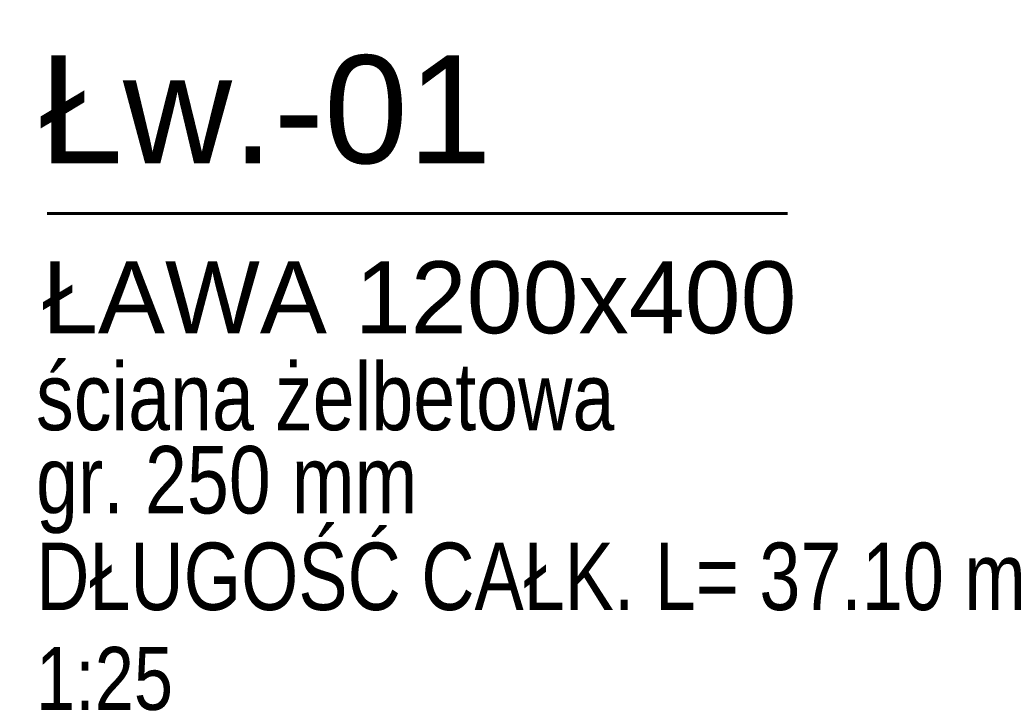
# Model space of a CAD drawing. Extents: x -274995 to 107519, y -337635 to 244261.
# Tile 22 of 49: x 74148 to 75242, y -45404 to -44643. Entities that reach past the tile are written whole.
import ezdxf
from ezdxf.enums import TextEntityAlignment as Align

# ---------------------------------------------------------------- set-up
doc = ezdxf.new("R2010")
doc.units = 0
doc.header["$LTSCALE"] = 10
doc.header["$MEASUREMENT"] = 0
for name, color, linetype, lineweight in [('P-Linia1', 3, 'Continuous', 40), ('P-Linia3', 6, 'Continuous', 60), ('P-Opis', 1, 'Continuous', 18)]:
    doc.layers.add(name, color=color, linetype=linetype, lineweight=lineweight)
doc.styles.add('_Fd Opis', font='arial.ttf', dxfattribs={"width": 0.8})
doc.styles.add('ARIAL', font='arial.ttf', dxfattribs={"height": 20})

msp = doc.modelspace()

# ---------------------------------------------------------------- linework, layer by layer
at = {"layer": 'P-Linia3'}
msp.add_line((74178.54349, -44859.13692), (75001.40863, -44859.13692), dxfattribs=at)

# ---------------------------------------------------------------- texts
at = {"layer": 'P-Linia1', "color": 3, "style": 'ARIAL'}
msp.add_text('ŁAWA 1200x400', height=80, dxfattribs=at).set_placement((74592.08387, -44952.22258), align=Align.MIDDLE)
at = {"layer": 'P-Linia3', "style": 'ARIAL'}
msp.add_text('Łw.-01', height=120, dxfattribs=at).set_placement((74421.10305, -44743.10888), align=Align.MIDDLE)
at = {"layer": 'P-Opis', "char_height": 75, "attachment_point": 4, "style": '_Fd Opis'}
for s, insert, width in [('ściana żelbetowa', (74166.13226, -45063.06873), 803.7687585), ('gr. 250 mm', (74166.13226, -45166.44727), 529.8601637), ('DŁUGOŚĆ CAŁK. L= 37.10 m', (74166.13226, -45263.10566), 1175.348802)]:
    msp.add_mtext(s, dxfattribs=dict(at, insert=insert, width=width))
at = {"layer": 'P-Opis', "insert": (74166.13226, -45376.61284), "char_height": 70, "attachment_point": 4, "style": '_Fd Opis'}
msp.add_mtext('1:25', dxfattribs=at)

doc.saveas('drawing.dxf')
